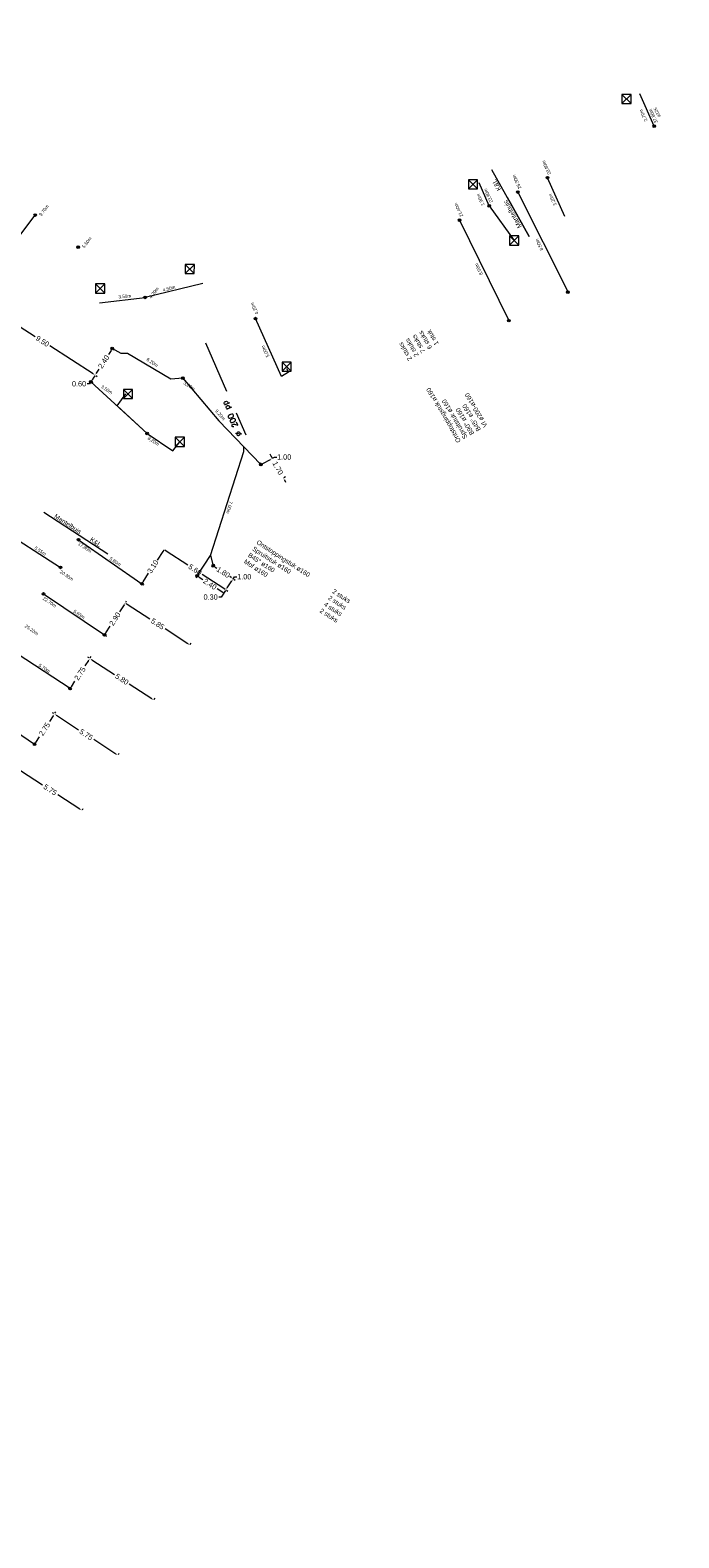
# Model space of a CAD drawing. Header units: inches. Extents: x 0 to 191500, y 0 to 342750.
# Tile 126 of 256: x 186402 to 186451, y 331208 to 331322. Entities that reach past the tile are written whole.
import ezdxf

# ---------------------------------------------------------------- set-up
doc = ezdxf.new("R2010")
doc.units = ezdxf.units.IN
doc.header["$MEASUREMENT"] = 0
doc.linetypes.add('RI-GWA_HUISAANSLUITING', pattern=[23, 4, -1.8, 2.6, -1.8, 4.6, -1.8, 4.6, -1.8])
doc.linetypes.add('RI-HWA_KOLKAANSLUITING', pattern=[4.3, 2.5, -1.8])
doc.layers.get('0').update_dxf_attribs({"lineweight": 20})
doc.layers.get('DefPoints').update_dxf_attribs({"lineweight": 20})
for name, color, linetype, lineweight in [('ECW', 150, 'Continuous', 20), ('N-WE-RI-GWA-MAATVOERING-T25', 30, 'RI-GWA_HUISAANSLUITING', 20), ('N-WE-RI-GWA_HUISAANSLUITING', 30, 'RI-GWA_HUISAANSLUITING', 20), ('N-WE-RI-GWA_RIOOLPUT_ONTSTOPPINGSPUT-G', 30, 'Continuous', 20), ('N-WE-RI-HWA-MAATVOERING-T25', 151, 'Continuous', 20), ('N-WE-RI-HWA_KOLK-S', 150, 'Continuous', 20), ('N-WE-RI-HWA_KOLKAANSLUITING', 150, 'RI-HWA_KOLKAANSLUITING', 20), ('N-WE-RI-INLAAT', 7, 'Continuous', 20), ('Tekst algemeen', 7, 'Continuous', 20)]:
    doc.layers.add(name, color=color, linetype=linetype, lineweight=lineweight)
doc.styles.add('Verdana', font='arial.ttf')
doc.dimstyles.get("Standard").update_dxf_attribs({"dimtxt": 0.18, "dimasz": 0.18, "dimexe": 0.18, "dimexo": 0.0625, "dimgap": 0.09, "dimtad": 0, "dimtih": 1, "dimtoh": 1, "dimdec": 4, "dimzin": 0, "dimdsep": 46, "dimtxsty": 'Standard', "dimcen": 0.09, "dimadec": 0, "dimazin": 0, "dimtfac": 1, "dimtdec": 4, "dimtofl": 0, "dimtmove": 0, "dimatfit": 3, "dimfxl": 1, "dimtolj": 1, "dimtzin": 0, "dimarcsym": 0})
doc.dimstyles.new('Waterblock1OP1', dxfattribs={"dimscale": 3, "dimtxt": 30, "dimasz": 20, "dimexe": 2, "dimexo": 1, "dimgap": 5, "dimtad": 1, "dimdec": 1, "dimdsep": 46, "dimtxsty": 'Verdana', "dimcen": -10, "dimse1": 1, "dimse2": 1, "dimadec": 0, "dimazin": 0, "dimtfac": 1, "dimtdec": 1, "dimtmove": 1, "dimatfit": 3, "dimfxl": 1, "dimtolj": 1, "dimtzin": 0, "dimarcsym": 0})
picture_1 = doc.add_image_def('image1.ecw', size_in_pixel=(220000, 285000))

# ---------------------------------------------------------------- blocks, each defined once
blk = doc.blocks.new('*D2658')
at = {"layer": 'DefPoints', "color": 0, "linetype": 'Continuous', "transparency": 16777216}
for p in [(186412.26, 331282.87), (186416.95, 331279.81), (186416.95, 331279.8)]:
    blk.add_point(p, dxfattribs=at)
at = {"layer": 'N-WE-RI-GWA-MAATVOERING-T25', "color": 0, "linetype": 'Continuous', "lineweight": 0, "transparency": 16777216}
for p, q in [((186412.23, 331282.81), (186412.16, 331282.71)), ((186412.41, 331282.76), (186414.06, 331281.69)), ((186416.8, 331279.9), (186415.16, 331280.97)), ((186416.92, 331279.75), (186416.85, 331279.65))]:
    blk.add_line(p, q, dxfattribs=at)
at = {"layer": 'N-WE-RI-GWA-MAATVOERING-T25', "color": 0, "linetype": 'Continuous', "transparency": 16777216}
for points in [[(186412.43, 331282.79), (186412.39, 331282.74), (186412.26, 331282.86)], [(186416.82, 331279.92), (186416.78, 331279.87), (186416.95, 331279.8)]]:
    blk.add_solid(points, dxfattribs=at)
at = {"layer": 'N-WE-RI-GWA-MAATVOERING-T25', "color": 0, "linetype": 'Continuous', "transparency": 16777216, "insert": (186414.61, 331281.33), "char_height": 0.4, "attachment_point": 5, "rotation": 326.8702}
blk.add_mtext('\\A1;5.60', dxfattribs=at)
blk = doc.blocks.new('*D2659')
at = {"layer": 'DefPoints', "color": 0, "linetype": 'Continuous', "transparency": 16777216}
for p in [(186412.26, 331282.86), (186410.57, 331280.26), (186410.57, 331280.26)]:
    blk.add_point(p, dxfattribs=at)
at = {"layer": 'N-WE-RI-GWA-MAATVOERING-T25', "color": 0, "linetype": 'Continuous', "lineweight": 0, "transparency": 16777216}
for p, q in [((186412.31, 331282.83), (186412.41, 331282.76)), ((186412.16, 331282.71), (186411.74, 331282.06)), ((186410.67, 331280.41), (186411.09, 331281.07)), ((186410.62, 331280.23), (186410.72, 331280.17))]:
    blk.add_line(p, q, dxfattribs=at)
at = {"layer": 'N-WE-RI-GWA-MAATVOERING-T25', "color": 0, "linetype": 'Continuous', "transparency": 16777216}
for points in [[(186412.14, 331282.73), (186412.19, 331282.69), (186412.26, 331282.86)], [(186410.64, 331280.43), (186410.69, 331280.4), (186410.57, 331280.26)]]:
    blk.add_solid(points, dxfattribs=at)
at = {"layer": 'N-WE-RI-GWA-MAATVOERING-T25', "color": 0, "linetype": 'Continuous', "transparency": 16777216, "insert": (186411.41, 331281.56), "char_height": 0.4, "attachment_point": 5, "rotation": 56.8921}
blk.add_mtext('\\A1;3.10', dxfattribs=at)
blk = doc.blocks.new('*D2692')
at = {"layer": 'DefPoints', "color": 0, "linetype": 'Continuous', "transparency": 16777216}
for p in [(186409.32, 331278.81), (186414.22, 331275.61), (186414.22, 331275.61)]:
    blk.add_point(p, dxfattribs=at)
at = {"layer": 'N-WE-RI-GWA-MAATVOERING-T25', "color": 0, "linetype": 'Continuous', "lineweight": 0, "transparency": 16777216}
for p, q in [((186409.35, 331278.86), (186409.42, 331278.96)), ((186409.47, 331278.71), (186411.19, 331277.59)), ((186414.07, 331275.71), (186412.35, 331276.83)), ((186414.25, 331275.66), (186414.32, 331275.76))]:
    blk.add_line(p, q, dxfattribs=at)
at = {"layer": 'N-WE-RI-GWA-MAATVOERING-T25', "color": 0, "linetype": 'Continuous', "transparency": 16777216}
for points in [[(186409.49, 331278.73), (186409.45, 331278.68), (186409.32, 331278.81)], [(186414.08, 331275.74), (186414.05, 331275.68), (186414.22, 331275.61)]]:
    blk.add_solid(points, dxfattribs=at)
at = {"layer": 'N-WE-RI-GWA-MAATVOERING-T25', "color": 0, "linetype": 'Continuous', "transparency": 16777216, "insert": (186411.77, 331277.21), "char_height": 0.4, "attachment_point": 5, "rotation": 326.8921}
blk.add_mtext('\\A1;5.85', dxfattribs=at)
blk = doc.blocks.new('*D2693')
at = {"layer": 'DefPoints', "color": 0, "linetype": 'Continuous', "transparency": 16777216}
for p in [(186406.63, 331274.59), (186411.49, 331271.42), (186411.49, 331271.42)]:
    blk.add_point(p, dxfattribs=at)
at = {"layer": 'N-WE-RI-GWA-MAATVOERING-T25', "color": 0, "linetype": 'Continuous', "lineweight": 0, "transparency": 16777216}
for p, q in [((186406.66, 331274.64), (186406.73, 331274.74)), ((186406.78, 331274.49), (186408.51, 331273.37)), ((186411.34, 331271.52), (186409.61, 331272.65)), ((186411.52, 331271.48), (186411.59, 331271.57))]:
    blk.add_line(p, q, dxfattribs=at)
at = {"layer": 'N-WE-RI-GWA-MAATVOERING-T25', "color": 0, "linetype": 'Continuous', "transparency": 16777216}
for points in [[(186406.8, 331274.52), (186406.76, 331274.47), (186406.63, 331274.59)], [(186411.35, 331271.55), (186411.32, 331271.5), (186411.49, 331271.42)]]:
    blk.add_solid(points, dxfattribs=at)
at = {"layer": 'N-WE-RI-GWA-MAATVOERING-T25', "color": 0, "linetype": 'Continuous', "transparency": 16777216, "insert": (186409.06, 331273.01), "char_height": 0.4, "attachment_point": 5, "rotation": 326.8921}
blk.add_mtext('\\A1;5.80', dxfattribs=at)
blk = doc.blocks.new('*D2694')
at = {"layer": 'DefPoints', "color": 0, "linetype": 'Continuous', "transparency": 16777216}
for p in [(186403.94, 331270.38), (186408.76, 331267.24), (186408.76, 331267.24)]:
    blk.add_point(p, dxfattribs=at)
at = {"layer": 'N-WE-RI-GWA-MAATVOERING-T25', "color": 0, "linetype": 'Continuous', "lineweight": 0, "transparency": 16777216}
for p, q in [((186403.97, 331270.43), (186404.04, 331270.53)), ((186404.09, 331270.28), (186405.77, 331269.18)), ((186408.61, 331267.33), (186406.93, 331268.43)), ((186408.79, 331267.29), (186408.86, 331267.39))]:
    blk.add_line(p, q, dxfattribs=at)
at = {"layer": 'N-WE-RI-GWA-MAATVOERING-T25', "color": 0, "linetype": 'Continuous', "transparency": 16777216}
for points in [[(186404.11, 331270.3), (186404.07, 331270.25), (186403.94, 331270.38)], [(186408.62, 331267.36), (186408.59, 331267.31), (186408.76, 331267.24)]]:
    blk.add_solid(points, dxfattribs=at)
at = {"layer": 'N-WE-RI-GWA-MAATVOERING-T25', "color": 0, "linetype": 'Continuous', "transparency": 16777216, "insert": (186406.35, 331268.81), "char_height": 0.4, "attachment_point": 5, "rotation": 326.8921}
blk.add_mtext('\\A1;5.75', dxfattribs=at)
blk = doc.blocks.new('*D2695')
at = {"layer": 'DefPoints', "color": 0, "linetype": 'Continuous', "transparency": 16777216}
for p in [(186401.21, 331266.19), (186406.03, 331263.05), (186406.03, 331263.05)]:
    blk.add_point(p, dxfattribs=at)
at = {"layer": 'N-WE-RI-GWA-MAATVOERING-T25', "color": 0, "linetype": 'Continuous', "lineweight": 0, "transparency": 16777216}
for p, q in [((186401.24, 331266.24), (186401.31, 331266.34)), ((186401.36, 331266.09), (186403.04, 331264.99)), ((186405.87, 331263.15), (186404.2, 331264.24)), ((186406.06, 331263.1), (186406.12, 331263.2))]:
    blk.add_line(p, q, dxfattribs=at)
at = {"layer": 'N-WE-RI-GWA-MAATVOERING-T25', "color": 0, "linetype": 'Continuous', "transparency": 16777216}
for points in [[(186401.38, 331266.11), (186401.34, 331266.06), (186401.21, 331266.19)], [(186405.89, 331263.17), (186405.86, 331263.12), (186406.03, 331263.05)]]:
    blk.add_solid(points, dxfattribs=at)
at = {"layer": 'N-WE-RI-GWA-MAATVOERING-T25', "color": 0, "linetype": 'Continuous', "transparency": 16777216, "insert": (186403.62, 331264.62), "char_height": 0.4, "attachment_point": 5, "rotation": 326.8921}
blk.add_mtext('\\A1;5.75', dxfattribs=at)
blk = doc.blocks.new('*D2697')
at = {"layer": 'DefPoints', "color": 0, "linetype": 'Continuous', "transparency": 16777216}
for p in [(186403.94, 331270.38), (186402.44, 331268.07), (186402.44, 331268.07)]:
    blk.add_point(p, dxfattribs=at)
at = {"layer": 'N-WE-RI-GWA-MAATVOERING-T25', "color": 0, "linetype": 'Continuous', "lineweight": 0, "transparency": 16777216}
for p, q in [((186403.89, 331270.41), (186403.79, 331270.47)), ((186403.84, 331270.23), (186403.57, 331269.8)), ((186402.39, 331268.11), (186402.29, 331268.17)), ((186402.54, 331268.22), (186402.81, 331268.65))]:
    blk.add_line(p, q, dxfattribs=at)
at = {"layer": 'N-WE-RI-GWA-MAATVOERING-T25', "color": 0, "linetype": 'Continuous', "transparency": 16777216}
for points in [[(186403.82, 331270.24), (186403.87, 331270.21), (186403.94, 331270.38)], [(186402.51, 331268.24), (186402.56, 331268.21), (186402.44, 331268.07)]]:
    blk.add_solid(points, dxfattribs=at)
at = {"layer": 'N-WE-RI-GWA-MAATVOERING-T25', "color": 0, "linetype": 'Continuous', "transparency": 16777216, "insert": (186403.19, 331269.22), "char_height": 0.4, "attachment_point": 5, "rotation": 56.8921}
blk.add_mtext('\\A1;2.75', dxfattribs=at)
blk = doc.blocks.new('*D2698')
at = {"layer": 'DefPoints', "color": 0, "linetype": 'Continuous', "transparency": 16777216}
for p in [(186406.63, 331274.59), (186405.13, 331272.29), (186405.13, 331272.29)]:
    blk.add_point(p, dxfattribs=at)
at = {"layer": 'N-WE-RI-GWA-MAATVOERING-T25', "color": 0, "linetype": 'Continuous', "lineweight": 0, "transparency": 16777216}
for p, q in [((186406.53, 331274.44), (186406.26, 331274.02)), ((186406.58, 331274.63), (186406.48, 331274.69)), ((186405.23, 331272.44), (186405.5, 331272.86)), ((186405.08, 331272.32), (186404.98, 331272.39))]:
    blk.add_line(p, q, dxfattribs=at)
at = {"layer": 'N-WE-RI-GWA-MAATVOERING-T25', "color": 0, "linetype": 'Continuous', "transparency": 16777216}
for points in [[(186406.51, 331274.46), (186406.56, 331274.42), (186406.63, 331274.59)], [(186405.2, 331272.46), (186405.25, 331272.42), (186405.13, 331272.29)]]:
    blk.add_solid(points, dxfattribs=at)
at = {"layer": 'N-WE-RI-GWA-MAATVOERING-T25', "color": 0, "linetype": 'Continuous', "transparency": 16777216, "insert": (186405.88, 331273.44), "char_height": 0.4, "attachment_point": 5, "rotation": 56.8921}
blk.add_mtext('\\A1;2.75', dxfattribs=at)
blk = doc.blocks.new('*D2699')
at = {"layer": 'DefPoints', "color": 0, "linetype": 'Continuous', "transparency": 16777216}
for p in [(186409.32, 331278.81), (186407.73, 331276.38), (186407.73, 331276.38)]:
    blk.add_point(p, dxfattribs=at)
at = {"layer": 'N-WE-RI-GWA-MAATVOERING-T25', "color": 0, "linetype": 'Continuous', "lineweight": 0, "transparency": 16777216}
for p, q in [((186409.22, 331278.66), (186408.89, 331278.14)), ((186409.37, 331278.77), (186409.47, 331278.71)), ((186407.79, 331276.34), (186407.89, 331276.28)), ((186407.83, 331276.53), (186408.17, 331277.04))]:
    blk.add_line(p, q, dxfattribs=at)
at = {"layer": 'N-WE-RI-GWA-MAATVOERING-T25', "color": 0, "linetype": 'Continuous', "transparency": 16777216}
for points in [[(186409.2, 331278.67), (186409.25, 331278.64), (186409.32, 331278.81)], [(186407.81, 331276.55), (186407.86, 331276.51), (186407.73, 331276.38)]]:
    blk.add_solid(points, dxfattribs=at)
at = {"layer": 'N-WE-RI-GWA-MAATVOERING-T25', "color": 0, "linetype": 'Continuous', "transparency": 16777216, "insert": (186408.53, 331277.59), "char_height": 0.4, "attachment_point": 5, "rotation": 56.8921}
blk.add_mtext('\\A1;2.90', dxfattribs=at)
blk = doc.blocks.new('*D2666')
at = {"layer": 'DefPoints', "color": 0, "linetype": 'Continuous', "transparency": 16777216}
for p in [(186414.94, 331281.11), (186416.79, 331279.55), (186416.95, 331279.8)]:
    blk.add_point(p, dxfattribs=at)
at = {"layer": 'N-WE-RI-GWA-MAATVOERING-T25', "color": 0, "linetype": 'Continuous', "lineweight": 0, "transparency": 16777216}
for p, q in [((186414.9, 331281.06), (186414.68, 331280.71)), ((186414.92, 331280.76), (186415.19, 331280.59)), ((186416.64, 331279.65), (186416.29, 331279.87)), ((186416.92, 331279.75), (186416.69, 331279.4))]:
    blk.add_line(p, q, dxfattribs=at)
at = {"layer": 'N-WE-RI-GWA-MAATVOERING-T25', "color": 0, "linetype": 'Continuous', "transparency": 16777216}
for points in [[(186414.94, 331280.78), (186414.91, 331280.73), (186414.77, 331280.86)], [(186416.65, 331279.67), (186416.62, 331279.62), (186416.79, 331279.55)]]:
    blk.add_solid(points, dxfattribs=at)
at = {"layer": 'N-WE-RI-GWA-MAATVOERING-T25', "color": 0, "linetype": 'Continuous', "transparency": 16777216, "insert": (186415.74, 331280.23), "char_height": 0.4, "attachment_point": 5, "rotation": 326.9621}
blk.add_mtext('\\A1;2.40', dxfattribs=at)
blk = doc.blocks.new('*D2667')
at = {"layer": 'DefPoints', "color": 0, "linetype": 'Continuous', "transparency": 16777216}
for p in [(186416.79, 331279.55), (186416.79, 331279.55), (186416.95, 331279.8)]:
    blk.add_point(p, dxfattribs=at)
at = {"layer": 'N-WE-RI-GWA-MAATVOERING-T25', "color": 0, "linetype": 'Continuous', "lineweight": 0, "transparency": 16777216}
for p, q in [((186416.69, 331279.4), (186416.59, 331279.25)), ((186416.73, 331279.58), (186416.64, 331279.65)), ((186416.9, 331279.83), (186416.8, 331279.9)), ((186417.05, 331279.95), (186417.15, 331280.1)), ((186416.59, 331279.25), (186416.41, 331279.25))]:
    blk.add_line(p, q, dxfattribs=at)
at = {"layer": 'N-WE-RI-GWA-MAATVOERING-T25', "color": 0, "linetype": 'Continuous', "transparency": 16777216}
for points in [[(186416.66, 331279.41), (186416.71, 331279.38), (186416.79, 331279.55)], [(186417.02, 331279.97), (186417.07, 331279.93), (186416.95, 331279.8)]]:
    blk.add_solid(points, dxfattribs=at)
at = {"layer": 'N-WE-RI-GWA-MAATVOERING-T25', "color": 0, "linetype": 'Continuous', "transparency": 16777216, "insert": (186415.79, 331279.25), "char_height": 0.4, "attachment_point": 5}
blk.add_mtext('\\A1;0.30', dxfattribs=at)
blk = doc.blocks.new('*D2668')
at = {"layer": 'DefPoints', "color": 0, "linetype": 'Continuous', "transparency": 16777216}
for p in [(186415.99, 331281.62), (186417.5, 331280.64), (186417.5, 331280.64)]:
    blk.add_point(p, dxfattribs=at)
at = {"layer": 'N-WE-RI-GWA-MAATVOERING-T25', "color": 0, "linetype": 'Continuous', "lineweight": 0, "transparency": 16777216}
for p, q in [((186416.03, 331281.67), (186416.09, 331281.77)), ((186416.14, 331281.52), (186416.25, 331281.45)), ((186417.35, 331280.74), (186417.24, 331280.81)), ((186417.53, 331280.69), (186417.6, 331280.79))]:
    blk.add_line(p, q, dxfattribs=at)
at = {"layer": 'N-WE-RI-GWA-MAATVOERING-T25', "color": 0, "linetype": 'Continuous', "transparency": 16777216}
for points in [[(186416.16, 331281.55), (186416.13, 331281.5), (186415.99, 331281.62)], [(186417.37, 331280.76), (186417.33, 331280.71), (186417.5, 331280.64)]]:
    blk.add_solid(points, dxfattribs=at)
at = {"layer": 'N-WE-RI-GWA-MAATVOERING-T25', "color": 0, "linetype": 'Continuous', "transparency": 16777216, "insert": (186416.75, 331281.13), "char_height": 0.4, "attachment_point": 5, "rotation": 326.9164}
blk.add_mtext('\\A1;1.80', dxfattribs=at)
blk = doc.blocks.new('*D2669')
at = {"layer": 'DefPoints', "color": 0, "linetype": 'Continuous', "transparency": 16777216}
for p in [(186417.5, 331280.64), (186417.5, 331280.64), (186416.95, 331279.8)]:
    blk.add_point(p, dxfattribs=at)
at = {"layer": 'N-WE-RI-GWA-MAATVOERING-T25', "color": 0, "linetype": 'Continuous', "lineweight": 0, "transparency": 16777216}
for p, q in [((186417.5, 331280.64), (186417.6, 331280.79)), ((186417.55, 331280.6), (186417.65, 331280.54)), ((186417.6, 331280.79), (186417.78, 331280.79)), ((186417, 331279.77), (186417.1, 331279.7)), ((186417.05, 331279.95), (186417.4, 331280.49))]:
    blk.add_line(p, q, dxfattribs=at)
at = {"layer": 'N-WE-RI-GWA-MAATVOERING-T25', "color": 0, "linetype": 'Continuous', "transparency": 16777216}
for points in [[(186417.38, 331280.5), (186417.43, 331280.47), (186417.5, 331280.64)], [(186417.02, 331279.97), (186417.08, 331279.94), (186416.95, 331279.8)]]:
    blk.add_solid(points, dxfattribs=at)
at = {"layer": 'N-WE-RI-GWA-MAATVOERING-T25', "color": 0, "linetype": 'Continuous', "transparency": 16777216, "insert": (186418.34, 331280.79), "char_height": 0.4, "attachment_point": 5}
blk.add_mtext('\\A1;1.00', dxfattribs=at)
blk = doc.blocks.new('*D2670')
at = {"layer": 'DefPoints', "color": 0, "linetype": 'Continuous', "transparency": 16777216}
for p in [(186399.05, 331301.25), (186399.05, 331301.25), (186407.03, 331296.1)]:
    blk.add_point(p, dxfattribs=at)
at = {"layer": 'N-WE-RI-GWA-MAATVOERING-T25', "color": 0, "linetype": 'Continuous', "lineweight": 0, "transparency": 16777216}
for p, q in [((186399.02, 331301.2), (186398.95, 331301.1)), ((186399.2, 331301.15), (186402.49, 331299.03)), ((186406.88, 331296.2), (186403.59, 331298.32)), ((186407, 331296.05), (186406.93, 331295.95))]:
    blk.add_line(p, q, dxfattribs=at)
at = {"layer": 'N-WE-RI-GWA-MAATVOERING-T25', "color": 0, "linetype": 'Continuous', "transparency": 16777216}
for points in [[(186399.22, 331301.18), (186399.18, 331301.13), (186399.05, 331301.25)], [(186406.9, 331296.22), (186406.86, 331296.17), (186407.03, 331296.1)]]:
    blk.add_solid(points, dxfattribs=at)
at = {"layer": 'N-WE-RI-GWA-MAATVOERING-T25', "color": 0, "linetype": 'Continuous', "transparency": 16777216, "insert": (186403.04, 331298.67), "char_height": 0.4, "attachment_point": 5, "rotation": 327.1622}
blk.add_mtext('\\A1;9.50', dxfattribs=at)
blk = doc.blocks.new('*D2671')
at = {"layer": 'DefPoints', "color": 0, "linetype": 'Continuous', "transparency": 16777216}
for p in [(186406.71, 331295.59), (186406.71, 331295.59), (186407.03, 331296.1)]:
    blk.add_point(p, dxfattribs=at)
at = {"layer": 'N-WE-RI-GWA-MAATVOERING-T25', "color": 0, "linetype": 'Continuous', "lineweight": 0, "transparency": 16777216}
for p, q in [((186406.61, 331295.44), (186406.43, 331295.44)), ((186406.71, 331295.59), (186406.61, 331295.44)), ((186406.76, 331295.56), (186406.86, 331295.5)), ((186406.93, 331295.95), (186406.8, 331295.75)), ((186407.08, 331296.06), (186407.18, 331296))]:
    blk.add_line(p, q, dxfattribs=at)
at = {"layer": 'N-WE-RI-GWA-MAATVOERING-T25', "color": 0, "linetype": 'Continuous', "transparency": 16777216}
for points in [[(186406.78, 331295.76), (186406.83, 331295.73), (186406.71, 331295.59)], [(186406.91, 331295.96), (186406.96, 331295.93), (186407.03, 331296.1)]]:
    blk.add_solid(points, dxfattribs=at)
at = {"layer": 'N-WE-RI-GWA-MAATVOERING-T25', "color": 0, "linetype": 'Continuous', "transparency": 16777216, "insert": (186405.81, 331295.44), "char_height": 0.4, "attachment_point": 5}
blk.add_mtext('\\A1;0.60', dxfattribs=at)
blk = doc.blocks.new('*D2672')
at = {"layer": 'DefPoints', "color": 0, "linetype": 'Continuous', "transparency": 16777216}
for p in [(186408.33, 331298.12), (186408.33, 331298.12), (186407.03, 331296.1)]:
    blk.add_point(p, dxfattribs=at)
at = {"layer": 'N-WE-RI-GWA-MAATVOERING-T25', "color": 0, "linetype": 'Continuous', "lineweight": 0, "transparency": 16777216}
for p, q in [((186408.24, 331297.96), (186408.04, 331297.66)), ((186408.39, 331298.08), (186408.48, 331298.02)), ((186407.08, 331296.06), (186407.18, 331296)), ((186407.13, 331296.25), (186407.33, 331296.56))]:
    blk.add_line(p, q, dxfattribs=at)
at = {"layer": 'N-WE-RI-GWA-MAATVOERING-T25', "color": 0, "linetype": 'Continuous', "transparency": 16777216}
for points in [[(186408.21, 331297.98), (186408.26, 331297.95), (186408.33, 331298.12)], [(186407.1, 331296.27), (186407.15, 331296.23), (186407.03, 331296.1)]]:
    blk.add_solid(points, dxfattribs=at)
at = {"layer": 'N-WE-RI-GWA-MAATVOERING-T25', "color": 0, "linetype": 'Continuous', "transparency": 16777216, "insert": (186407.68, 331297.11), "char_height": 0.4, "attachment_point": 5, "rotation": 57.1622}
blk.add_mtext('\\A1;2.40', dxfattribs=at)
blk = doc.blocks.new('*D2673')
at = {"layer": 'DefPoints', "color": 0, "linetype": 'Continuous', "transparency": 16777216}
for p in [(186420.48, 331289.79), (186420.48, 331289.79), (186419.6, 331289.31)]:
    blk.add_point(p, dxfattribs=at)
at = {"layer": 'N-WE-RI-GWA-MAATVOERING-T25', "color": 0, "linetype": 'Continuous', "lineweight": 0, "transparency": 16777216}
for p, q in [((186419.76, 331289.39), (186420.32, 331289.7)), ((186420.45, 331289.84), (186420.39, 331289.95)), ((186420.48, 331289.79), (186420.64, 331289.88)), ((186420.64, 331289.88), (186420.82, 331289.88)), ((186419.57, 331289.36), (186419.52, 331289.46))]:
    blk.add_line(p, q, dxfattribs=at)
at = {"layer": 'N-WE-RI-GWA-MAATVOERING-T25', "color": 0, "linetype": 'Continuous', "transparency": 16777216}
for points in [[(186420.31, 331289.73), (186420.34, 331289.68), (186420.48, 331289.79)], [(186419.75, 331289.42), (186419.78, 331289.37), (186419.6, 331289.31)]]:
    blk.add_solid(points, dxfattribs=at)
at = {"layer": 'N-WE-RI-GWA-MAATVOERING-T25', "color": 0, "linetype": 'Continuous', "transparency": 16777216, "insert": (186421.37, 331289.88), "char_height": 0.4, "attachment_point": 5}
blk.add_mtext('\\A1;1.00', dxfattribs=at)
blk = doc.blocks.new('*D2674')
at = {"layer": 'DefPoints', "color": 0, "linetype": 'Continuous', "transparency": 16777216}
for p in [(186420.48, 331289.79), (186421.3, 331288.3), (186421.3, 331288.3)]:
    blk.add_point(p, dxfattribs=at)
at = {"layer": 'N-WE-RI-GWA-MAATVOERING-T25', "color": 0, "linetype": 'Continuous', "lineweight": 0, "transparency": 16777216}
for p, q in [((186420.39, 331289.95), (186420.3, 331290.1)), ((186420.53, 331289.82), (186420.64, 331289.88)), ((186421.35, 331288.33), (186421.46, 331288.39)), ((186421.39, 331288.14), (186421.47, 331287.98))]:
    blk.add_line(p, q, dxfattribs=at)
at = {"layer": 'N-WE-RI-GWA-MAATVOERING-T25', "color": 0, "linetype": 'Continuous', "transparency": 16777216}
for points in [[(186420.42, 331289.96), (186420.37, 331289.93), (186420.48, 331289.79)], [(186421.41, 331288.16), (186421.36, 331288.13), (186421.3, 331288.3)]]:
    blk.add_solid(points, dxfattribs=at)
at = {"layer": 'N-WE-RI-GWA-MAATVOERING-T25', "color": 0, "linetype": 'Continuous', "transparency": 16777216, "insert": (186420.89, 331289.04), "char_height": 0.4, "attachment_point": 5, "rotation": 298.8866}
blk.add_mtext('\\A1;1.70', dxfattribs=at)
blk = doc.blocks.new('A$C2C270354')
h = blk.add_hatch(color=256)
h.dxf.hatch_style = 1
edge = h.paths.add_edge_path()
edge.add_arc((0, 0), 0.1, 0, 360)
blk.add_circle((0, 0), 0.1)

msp = doc.modelspace()

# ---------------------------------------------------------------- linework, layer by layer
at = {"layer": 'N-WE-RI-GWA_HUISAANSLUITING', "linetype": 'Continuous'}
for p, q in [((186439.09107, 331309.99653, 58.48933), (186442.89991, 331302.39767, 58.48933)), ((186400.02655, 331304.97235, 44.73372), (186402.48983, 331308.24988, 44.73372)), ((186434.67975, 331307.8654, 58.39686), (186438.42177, 331300.2334, 58.39686)), ((186409.00457, 331297.73489, 5.66734), (186408.33342, 331298.11501)), ((186409.49201, 331297.74213, 12.57789), (186409.00457, 331297.73489, 5.66734)), ((186412.78473, 331295.79935), (186409.49201, 331297.74213, 12.57789)), ((186406.70663, 331295.59438), (186410.96842, 331291.66846, 58.09853)), ((186413.67914, 331295.8694, 58.03418), (186412.78473, 331295.79935)), ((186413.67914, 331295.8694, 58.03418), (186416.41101, 331292.63518)), ((186419.60341, 331289.305), (186416.41101, 331292.63518)), ((186415.7922, 331282.41339), (186418.30754, 331290.303, 58.03418)), ((186418.30754, 331290.303, 58.03418), (186418.31246, 331290.65165)), ((186399.39273, 331284.72489), (186404.40849, 331281.50219, 58.25424)), ((186405.76385, 331283.60266, 58.22207), (186410.56709, 331280.26391)), ((186414.77037, 331280.85778), (186415.7922, 331282.41339)), ((186415.7922, 331282.41339), (186415.98689, 331281.62507)), ((186403.10735, 331279.48574, 58.28513), (186407.73897, 331276.37565)), ((186405.12625, 331272.2978), (186400.45084, 331275.36883, 58.34818)), ((186397.79434, 331271.25191, 58.41124), (186402.43889, 331268.07257))]:
    msp.add_line(p, q, dxfattribs=at)
at = {"layer": 'N-WE-RI-GWA_HUISAANSLUITING'}
msp.add_line((186415.414, 331298.558, 59.502), (186418.453, 331291.556, 60.407), dxfattribs=at)
at = {"layer": 'N-WE-RI-GWA_RIOOLPUT_ONTSTOPPINGSPUT-G'}
for p, q in [((186442.9822, 331302.44031), (186442.80195, 331302.35365)), ((186442.84875, 331302.48711), (186442.9354, 331302.30686)), ((186438.50796, 331300.27455), (186438.32771, 331300.18789)), ((186438.37451, 331300.32134), (186438.46117, 331300.14109)), ((186408.42354, 331298.15834), (186408.24329, 331298.07168)), ((186408.29009, 331298.20513), (186408.37674, 331298.02488)), ((186406.79675, 331295.63771), (186406.6165, 331295.55105)), ((186406.6633, 331295.68451), (186406.74996, 331295.50425)), ((186419.69354, 331289.34833), (186419.51329, 331289.26167)), ((186419.56009, 331289.39513), (186419.64674, 331289.21488)), ((186415.9485, 331281.71066), (186416.03516, 331281.53041)), ((186414.8605, 331280.90111), (186414.68024, 331280.81446)), ((186414.72704, 331280.94791), (186414.8137, 331280.76766)), ((186416.08195, 331281.66386), (186415.9017, 331281.57721)), ((186410.65722, 331280.30724), (186410.47696, 331280.22059)), ((186410.52376, 331280.35404), (186410.61042, 331280.17379)), ((186407.8291, 331276.41898), (186407.64885, 331276.33232)), ((186407.69565, 331276.46578), (186407.7823, 331276.28552)), ((186405.21637, 331272.34113), (186405.03612, 331272.25447)), ((186405.08292, 331272.38793), (186405.16957, 331272.20767)), ((186402.52901, 331268.1159), (186402.34876, 331268.02925)), ((186402.39556, 331268.1627), (186402.48221, 331267.98245))]:
    msp.add_line(p, q, dxfattribs=at)
for centre in [(186442.89208, 331302.39698), (186438.41784, 331300.23122), (186408.33342, 331298.11501), (186406.70663, 331295.59438), (186419.60341, 331289.305), (186415.99183, 331281.62054), (186414.77037, 331280.85778), (186410.56709, 331280.26391), (186407.73897, 331276.37565), (186405.12625, 331272.2978), (186402.43889, 331268.07257)]:
    msp.add_circle(centre, 0.1, dxfattribs=at)
at = {"layer": 'N-WE-RI-HWA_KOLK-S'}
for p, q in [((186446.99252, 331317.40997, 59.847), (186446.99103, 331316.71352, 59.847)), ((186446.99103, 331316.71352, 59.847), (186447.68897, 331317.40848, 59.847)), ((186446.99252, 331317.40997, 59.847), (186447.68748, 331316.71203, 59.847)), ((186447.68897, 331317.40848, 59.847), (186446.99252, 331317.40997, 59.847)), ((186447.68748, 331316.71203, 59.847), (186447.68897, 331317.40848, 59.847)), ((186446.99103, 331316.71352, 59.847), (186447.68748, 331316.71203, 59.847)), ((186435.34352, 331310.92797, 60.051), (186435.34203, 331310.23152, 60.051)), ((186435.34203, 331310.23152, 60.051), (186436.03997, 331310.92648, 60.051)), ((186435.34352, 331310.92797, 60.051), (186436.03848, 331310.23003, 60.051)), ((186436.03997, 331310.92648, 60.051), (186435.34352, 331310.92797, 60.051)), ((186436.03848, 331310.23003, 60.051), (186436.03997, 331310.92648, 60.051)), ((186435.34203, 331310.23152, 60.051), (186436.03848, 331310.23003, 60.051)), ((186438.47352, 331306.66797, 60.028), (186438.47203, 331305.97152, 60.028)), ((186438.47203, 331305.97152, 60.028), (186439.16997, 331306.66648, 60.028)), ((186438.47203, 331305.97152, 60.028), (186439.16848, 331305.97003, 60.028)), ((186438.47352, 331306.66797, 60.028), (186439.16848, 331305.97003, 60.028)), ((186439.16997, 331306.66648, 60.028), (186438.47352, 331306.66797, 60.028)), ((186439.16848, 331305.97003, 60.028), (186439.16997, 331306.66648, 60.028)), ((186413.85952, 331304.50197, 60.384), (186413.85803, 331303.80552, 60.384)), ((186413.85803, 331303.80552, 60.384), (186414.55597, 331304.50048, 60.384)), ((186413.85803, 331303.80552, 60.384), (186414.55448, 331303.80403, 60.384)), ((186413.85952, 331304.50197, 60.384), (186414.55448, 331303.80403, 60.384)), ((186414.55597, 331304.50048, 60.384), (186413.85952, 331304.50197, 60.384)), ((186414.55448, 331303.80403, 60.384), (186414.55597, 331304.50048, 60.384)), ((186407.06052, 331303.01597, 60.464), (186407.05903, 331302.31952, 60.464)), ((186407.05903, 331302.31952, 60.464), (186407.75697, 331303.01448, 60.464)), ((186407.05903, 331302.31952, 60.464), (186407.75548, 331302.31803, 60.464)), ((186407.06052, 331303.01597, 60.464), (186407.75548, 331302.31803, 60.464)), ((186407.75697, 331303.01448, 60.464), (186407.06052, 331303.01597, 60.464)), ((186407.75548, 331302.31803, 60.464), (186407.75697, 331303.01448, 60.464)), ((186421.20852, 331297.09097, 60.355), (186421.20703, 331296.39452, 60.355)), ((186421.20703, 331296.39452, 60.355), (186421.90497, 331297.08948, 60.355)), ((186421.20852, 331297.09097, 60.355), (186421.90348, 331296.39303, 60.355)), ((186421.90497, 331297.08948, 60.355), (186421.20852, 331297.09097, 60.355)), ((186421.90348, 331296.39303, 60.355), (186421.90497, 331297.08948, 60.355)), ((186421.20703, 331296.39452, 60.355), (186421.90348, 331296.39303, 60.355)), ((186409.17752, 331295.01797, 60.465), (186409.17603, 331294.32152, 60.465)), ((186409.17603, 331294.32152, 60.465), (186409.87397, 331295.01648, 60.465)), ((186409.17603, 331294.32152, 60.465), (186409.87248, 331294.32003, 60.465)), ((186409.17752, 331295.01797, 60.465), (186409.87248, 331294.32003, 60.465)), ((186409.87397, 331295.01648, 60.465), (186409.17752, 331295.01797, 60.465)), ((186409.87248, 331294.32003, 60.465), (186409.87397, 331295.01648, 60.465)), ((186413.10852, 331291.38597, 60.502), (186413.10703, 331290.68952, 60.502)), ((186413.10703, 331290.68952, 60.502), (186413.80497, 331291.38448, 60.502)), ((186413.10852, 331291.38597, 60.502), (186413.80348, 331290.68803, 60.502)), ((186413.80497, 331291.38448, 60.502), (186413.10852, 331291.38597, 60.502)), ((186413.80348, 331290.68803, 60.502), (186413.80497, 331291.38448, 60.502)), ((186413.10703, 331290.68952, 60.502), (186413.80348, 331290.68803, 60.502))]:
    msp.add_line(p, q, dxfattribs=at)
at = {"layer": 'N-WE-RI-HWA_KOLKAANSLUITING', "linetype": 'Continuous'}
for p, q in [((186449.44416, 331314.99817, 58.70636), (186448.34046, 331317.45989, 58.70636)), ((186436.93042, 331308.95271, 58.44404), (186436.15389, 331310.68471, 58.44404)), ((186442.66756, 331308.12669, 58.53651), (186441.34174, 331311.08385, 58.53651)), ((186436.93042, 331308.95271, 58.44404), (186438.821, 331306.319, 60.028)), ((186415.20128, 331303.0552, 54.26087), (186410.82733, 331301.99756, 54.26087)), ((186407.3517, 331301.58196, 54.26042), (186410.82691, 331301.99782, 54.26042)), ((186421.16657, 331295.98753, 58.07226), (186419.19513, 331300.38469, 58.07226)), ((186421.556, 331296.592, 60.355), (186421.55723, 331296.58954, 59.85501)), ((186421.55723, 331296.58954, 59.85501), (186421.70089, 331296.33256)), ((186421.70089, 331296.33256), (186421.16657, 331295.98753, 58.07226)), ((186408.7045, 331293.75396, 27.23578), (186409.35, 331294.669, 60.465)), ((186410.96842, 331291.66846, 58.09853), (186408.7045, 331293.75396, 27.23578)), ((186410.96842, 331291.66846, 58.09853), (186412.918, 331290.36102)), ((186412.918, 331290.36102), (186413.456, 331291.037, 60.502))]:
    msp.add_line(p, q, dxfattribs=at)
at = {"layer": 'Tekst algemeen'}
for p, q in [((186439.94456, 331306.61273), (186437.12653, 331311.6832)), ((186438.28083, 331309.6051, 58.47235), (186439.94456, 331306.61273)), ((186408.00013, 331282.50357), (186403.14067, 331285.6699))]:
    msp.add_line(p, q, dxfattribs=at)

# ---------------------------------------------------------------- block references
at = {"layer": 'N-WE-RI-INLAAT', "rotation": 0.06357443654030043}
for p in [(186449.44416, 331314.99817, 58.70636), (186441.34174, 331311.08385, 58.53651), (186439.09107, 331309.99653, 58.48933), (186402.48983, 331308.24988, 44.73372), (186436.93042, 331308.95271, 58.44404), (186434.67975, 331307.8654, 58.39686), (186405.73746, 331305.81448, 48.44474), (186410.82694, 331301.99786, 54.26042), (186419.19513, 331300.38469, 58.07226), (186413.67914, 331295.8694, 58.03418), (186410.96842, 331291.66846, 58.09853), (186405.76385, 331283.60266, 58.22207), (186404.40849, 331281.50219, 58.25424), (186403.10735, 331279.48574, 58.28513)]:
    msp.add_blockref('A$C2C270354', p, dxfattribs=at)

# ---------------------------------------------------------------- texts
at = {"layer": 'N-WE-RI-GWA-MAATVOERING-T25'}
for s, insert, char_height, width, attachment_point, rotation in [('26.30m', (186439.12772, 331310.82271, 60.23991), 0.25, 4.6582031, 8, 115.4746008), ('21.40m', (186434.71641, 331308.69158, 60.14744), 0.25, 4.6582031, 8, 115.4746008), ('9.70m', (186403.25228, 331308.51981, 173.1977), 0.25, 4.6582031, 8, 51.9873882), ('5.50m', (186406.49991, 331306.0844, 176.90872), 0.25, 4.6582031, 8, 51.9873882), ('8.50m', (186440.8339, 331306.05231, 116.01834), 0.25, 4.6582031, 8, 115.6946656), ('8.50m', (186436.24536, 331304.19792, 115.92587), 0.25, 4.6582031, 8, 115.6946656), ('6.20m', (186411.29386, 331296.95576, 90.43762), 0.25, 4.6582031, 8, 326.3443162), ('3,20m', (186414.07158, 331295.14145, 59.78476), 0.25, 4.6582031, 8, 326.3443162), ('3.50m', (186407.84998, 331294.8874, 96.37081), 0.25, 4.6582031, 8, 326.3443162), ('9.20m', (186416.42281, 331292.99617, 66.84009), 0.25, 4.6582031, 8, 311.5748878), ('\\Ftxt.shx|b0;Ø 200 pp ', (186418.30289, 331291.62271), 0.42, 5.1855469, 7, 113.6503382), ('7.00m', (186417.08436, 331286.08511, 88.50353), 0.25, 4.6582031, 8, 254.6368893), ('5.55m', (186402.80632, 331282.63639, 93.45594), 0.25, 4.6582031, 8, 326.3443162), ('17,80m', (186406.15629, 331282.87472, 59.97264), 0.25, 4.6582031, 8, 326.3443162), ('5.80m', (186408.48571, 331281.8323, 86.64004), 0.25, 4.6582031, 8, 326.3443162), ('20.30m', (186404.80093, 331280.77425, 60.00482), 0.25, 4.6582031, 8, 326.3443162), ('22.70m', (186403.49979, 331278.7578, 60.0357), 0.25, 4.6582031, 8, 326.3443162), ('5.65m', (186405.7434, 331277.82971, 86.67157), 0.25, 4.6582031, 8, 326.3443162), ('25.20m', (186402.14443, 331276.65733, 60.06787), 0.25, 4.6582031, 8, 326.3443162), ('5.70m', (186403.10878, 331273.73233, 86.7031), 0.25, 4.6582031, 8, 326.3443162)]:
    msp.add_mtext(s, dxfattribs=dict(at, insert=insert, char_height=char_height, width=width, attachment_point=attachment_point, rotation=rotation))
at = {"layer": 'N-WE-RI-HWA-MAATVOERING-T25', "char_height": 0.25, "width": 4.6582031, "attachment_point": 8}
for s, insert, rotation in [('2.70m', (186448.73072, 331315.87081, 116.32784), 115.6946656), ('37.80m', (186449.48081, 331315.82435, 60.45694), 115.4746008), ('ø125', (186449.77503, 331316.0943, 61.00208), 114.6791588), ('28.80m', (186441.37839, 331311.91002, 60.28709), 115.4746008), ('1.90m', (186436.38057, 331309.46048, 116.06552), 115.6946656), ('23.90m', (186436.96708, 331309.77889, 60.19462), 115.4746008), ('3.20m', (186441.84306, 331309.46048, 116.06552), 115.6946656), ('3.50m', (186409.29226, 331301.953, 111.78943), 5.3770743), ('4.20m', (186411.58939, 331302.26778, 182.7244), 51.9873882), ('4.50m', (186412.67252, 331302.54595, 165.99868), 15.9678922), ('4.20m', (186419.23178, 331301.21087, 59.82284), 115.4746008), ('5.00m', (186420.05631, 331297.95869, 115.60127), 115.6946656), ('8,20m', (186411.36087, 331290.94052, 59.8491), 326.3443162)]:
    msp.add_mtext(s, dxfattribs=dict(at, insert=insert, rotation=rotation))
at = {"layer": 'Tekst algemeen', "char_height": 0.35, "width": 8.5693359, "attachment_point": 7}
for s, insert, rotation in [('K&L', (186437.85469, 331310.20964, 117.11136), 118.8090477), ('Mantelbuis', (186439.40865, 331307.37525, 117.11136), 118.8090477), ('2 stuks\\P2 stuks\\P7 stuks\\P6 stuks\\P1 stuk', (186433.11379, 331298.48314, 58.63902), 119.9886121), ('Ontstoppingstuk ø160\\PSpruitstuk ø160\\PB90%%D ø160\\PB45%%D ø160\\PVl ø200-ø160', (186436.8181, 331292.26082, 58.63902), 119.9886121), ('Mantelbuis', (186403.88427, 331285.28641, 58.63902), 326.9511237), ('K&L', (186406.59139, 331283.52003, 58.63902), 326.9511237), ('Ontstoppingstuk ø160\\PSpruitstuk ø160\\PB45%%D ø160\\PMof ø160', (186418.26731, 331281.84438, 58.63902), 326.9511237), ('2 stuks\\P2 stuks\\P4 stuks\\P2 stuks', (186424.02517, 331278.11826, 58.63902), 326.9511237)]:
    msp.add_mtext(s, dxfattribs=dict(at, insert=insert, rotation=rotation))

# ---------------------------------------------------------------- dimensions: what is measured, and where the dimension line sits
at = {"layer": 'N-WE-RI-GWA-MAATVOERING-T25', "linetype": 'Continuous'}
for p1, p2, distance, picture, middle in [((186407.03199, 331296.09851), (186399.05, 331301.25), 0, '*D2670', (186403.04099, 331298.67425)), ((186407.03199, 331296.09851), (186408.33342, 331298.11501), 0, '*D2672', (186407.6827, 331297.10676)), ((186407.03199, 331296.09851), (186406.70663, 331295.59438), 0, '*D2671', (186405.80569, 331295.44314)), ((186419.60341, 331289.305), (186420.47877, 331289.78848), 0, '*D2673', (186421.373, 331289.87551)), ((186420.47877, 331289.78848), (186421.3, 331288.3), 0, '*D2674', (186420.88938, 331289.04424)), ((186412.2641, 331282.86633), (186416.95373, 331279.80572), -0.00683, '*D2658', (186414.60518, 331281.33031)), ((186415.99141, 331281.6199), (186417.49959, 331280.63734), 0.00076, '*D2668', (186416.74592, 331281.12926)), ((186416.95118, 331279.80205), (186417.49991, 331280.63805), -0.00012, '*D2669', (186418.33544, 331280.78846)), ((186416.9502, 331279.79982), (186416.78586, 331279.54883), 0, '*D2667', (186415.78532, 331279.24765)), ((186409.3187, 331278.80715), (186407.73467, 331276.37798), 0, '*D2699', (186408.52668, 331277.59257)), ((186409.3187, 331278.80715), (186414.21891, 331275.61178), 0, '*D2692', (186411.76881, 331277.20947)), ((186406.62949, 331274.59162), (186405.1274, 331272.2881), 0, '*D2698', (186405.87844, 331273.43986)), ((186406.62949, 331274.59162), (186411.48783, 331271.42356), 0, '*D2693', (186409.05866, 331273.00759)), ((186403.94029, 331270.37609), (186402.43819, 331268.07257), 0, '*D2697', (186403.18924, 331269.22433)), ((186403.94029, 331270.37609), (186408.75674, 331267.23534), 0, '*D2694', (186406.34852, 331268.80572)), ((186401.20921, 331266.18787), (186406.02566, 331263.04712), 0, '*D2695', (186403.61743, 331264.6175))]:
    dim = msp.add_aligned_dim(p1=p1, p2=p2, distance=distance, dimstyle='Standard', override={"dimtxt": 0.4, "dimtih": 0, "dimdec": 2, "dimdsep": 0, "dimtdec": 2, "dimlwd": 0, "dimlwe": 0}, dxfattribs=at)
    dim.commit()
    dim.dimension.update_dxf_attribs({"geometry": picture, "text_midpoint": middle})
for base, p1, p2, angle, picture, middle in [((186410.56709, 331280.26391), (186412.25977, 331282.86099), (186410.5665, 331280.2643), 236.8921328, '*D2659', (186411.41373, 331281.56226)), ((186416.78594, 331279.54774), (186414.93891, 331281.10979), (186416.95086, 331279.80132), 326.9620514, '*D2666', (186415.74025, 331280.2278))]:
    dim = msp.add_linear_dim(base=base, p1=p1, p2=p2, angle=angle, dimstyle='Standard', override={"dimtxt": 0.4, "dimtih": 0, "dimdec": 2, "dimdsep": 0, "dimtdec": 2, "dimlwd": 0, "dimlwe": 0}, dxfattribs=at)
    dim.commit()
    dim.dimension.update_dxf_attribs({"geometry": picture, "text_midpoint": middle, "dimtype": 161})

# ---------------------------------------------------------------- pictures from other files: only their frames are drawn
at = {"layer": 'ECW'}
image = msp.add_image(picture_1, insert=(180500, 328500), size_in_units=(11000, 14250), dxfattribs=at)
image.dxf.flags = 7

# ---------------------------------------------------------------- leaders
at = {"layer": 'Tekst algemeen'}
msp.add_leader([(186248.73232, 330768.71099), (186249.7877, 330779.09011)], dimstyle='Waterblock1OP1', override={"dimasz": 200}, dxfattribs=at)

doc.saveas('drawing.dxf')
